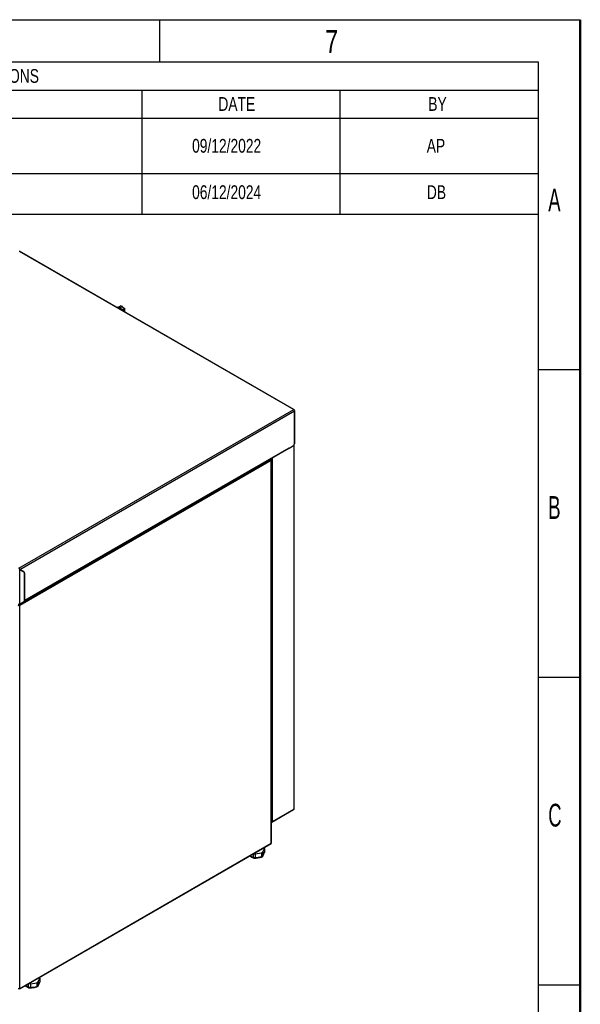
# Model space of a CAD drawing. Header units: millimetres. Extents: x 0 to 4200, y 0 to 2970.
# Tile 75 of 75: x 3338 to 4200, y 1456 to 2970. Entities that reach past the tile are written whole.
import ezdxf

# ---------------------------------------------------------------- set-up
doc = ezdxf.new("R2010")
doc.units = ezdxf.units.MM
doc.header["$LTSCALE"] = 10
doc.layers.add('BOARDER', color=7, linetype='Continuous', lineweight=25)
doc.layers.add('COMPONENT', color=7, linetype='Continuous')
doc.styles.add('SLDTEXTSTYLE0', font='TXT', dxfattribs={"width": 0.605})
doc.styles.add('SLDTEXTSTYLE1', font='TXT', dxfattribs={"width": 0.75})

# ---------------------------------------------------------------- blocks, each defined once
blk = doc.blocks.new('SW_TABLEANNOTATION_0')
at = {"layer": 'BOARDER', "color": 0}
for p, q in [((0, 0), (0, -43.1)), ((0, 0), (104.1, 0)), ((104.1, 0), (256.5, 0)), ((256.5, 0), (1018.5, 0)), ((1018.5, 0), (1323.3, 0)), ((1323.3, 0), (1628.1, 0)), ((1628.1, 0), (1628.1, -43.1)), ((0, -43.1), (0, -86.2)), ((0, -43.1), (104.1, -43.1)), ((104.1, -43.1), (104.1, -86.2)), ((104.1, -43.1), (256.5, -43.1)), ((256.5, -43.1), (256.5, -86.2)), ((256.5, -43.1), (1018.5, -43.1)), ((1018.5, -43.1), (1018.5, -86.2)), ((1018.5, -43.1), (1323.3, -43.1)), ((1323.3, -43.1), (1323.3, -86.2)), ((1323.3, -43.1), (1628.1, -43.1)), ((1628.1, -43.1), (1628.1, -86.2)), ((0, -86.2), (104.1, -86.2)), ((0, -86.2), (0, -171.6)), ((104.1, -86.2), (256.5, -86.2)), ((104.1, -86.2), (104.1, -171.6)), ((256.5, -86.2), (1018.5, -86.2)), ((256.5, -86.2), (256.5, -171.6)), ((1018.5, -86.2), (1323.3, -86.2)), ((1018.5, -86.2), (1018.5, -171.6)), ((1323.3, -86.2), (1628.1, -86.2)), ((1323.3, -86.2), (1323.3, -171.6)), ((1628.1, -86.2), (1628.1, -171.6)), ((0, -171.6), (0, -233.9)), ((0, -171.6), (104.1, -171.6)), ((104.1, -171.6), (104.1, -233.9)), ((104.1, -171.6), (256.5, -171.6)), ((256.5, -171.6), (256.5, -233.9)), ((256.5, -171.6), (1018.5, -171.6)), ((1018.5, -171.6), (1018.5, -233.9)), ((1018.5, -171.6), (1323.3, -171.6)), ((1323.3, -171.6), (1323.3, -233.9)), ((1323.3, -171.6), (1628.1, -171.6)), ((1628.1, -171.6), (1628.1, -233.9)), ((0, -233.9), (104.1, -233.9)), ((104.1, -233.9), (256.5, -233.9)), ((256.5, -233.9), (1018.5, -233.9)), ((1018.5, -233.9), (1323.3, -233.9)), ((1323.3, -233.9), (1628.1, -233.9))]:
    blk.add_line(p, q, dxfattribs=at)
at = {"layer": 'BOARDER', "color": 0, "attachment_point": 1, "style": 'SLDTEXTSTYLE1'}
for s, insert, char_height in [('REVISIONS', (744.8, -10.9), 21.17), ('ECI', (29.8, -54), 21.17), ('REV.', (150.4, -54), 21.17), ('COMMENT', (563.8, -54), 21.17), ('DATE', (1136.4, -54), 21.17), ('BY', (1459.3, -54), 21.17), ('A', (169.9, -118.3), 21.2), ('Production release', (509.3, -118.3), 21.167), ('09/12/2022', (1096, -118.3), 21.17), ('AP', (1456.9, -118.3), 21.17), ('B', (172.2, -189.6), 21.2), ('Foot loction updated', (491.9, -189.6), 21.167), ('06/12/2024', (1096, -189.6), 21.17), ('DB', (1457.1, -189.6), 21.17)]:
    blk.add_mtext(s, dxfattribs=dict(at, insert=insert, char_height=char_height))

msp = doc.modelspace()

# ---------------------------------------------------------------- linework, layer by layer
at = {"color": 7, "linetype": 'Continuous', "lineweight": 25}
for p, q in [((3337.118, 2614.274), (3759.119, 2370.658)), ((3759.519, 2370.698), (3337.519, 2614.314)), ((3487.474, 2527.747), (3489.006, 2528.631)), ((3489.006, 2528.631), (3491.65, 2527.104)), ((3489.713, 2528.223), (3492.697, 2529.945)), ((3491.65, 2527.104), (3495.341, 2529.235)), ((3494.634, 2528.827), (3492.697, 2529.945)), ((3496.02, 2528.843), (3495.341, 2529.235)), ((3496.02, 2528.843), (3495.419, 2528.496)), ((3495.419, 2528.496), (3499.556, 2526.108)), ((3496.02, 2528.149), (3496.02, 2528.843)), ((3491.601, 2526.292), (3490.797, 2525.828)), ((3495.737, 2523.904), (3491.601, 2526.292)), ((3491.601, 2525.364), (3491.601, 2526.292)), ((3493.52, 2524.256), (3493.793, 2524.414)), ((3495.454, 2523.455), (3493.793, 2524.414)), ((3495.181, 2523.297), (3495.454, 2523.455)), ((3495.278, 2523.312), (3495.217, 2523.277)), ((3495.278, 2523.312), (3495.383, 2523.181)), ((3495.454, 2523.14), (3495.454, 2523.455)), ((3495.737, 2523.904), (3496.374, 2523.904)), ((3495.737, 2522.976), (3495.737, 2523.904)), ((3496.374, 2523.904), (3496.939, 2524.23)), ((3496.374, 2523.904), (3496.374, 2522.609)), ((3498.353, 2525.414), (3496.939, 2524.598)), ((3498.353, 2525.006), (3496.939, 2524.189)), ((3496.939, 2524.23), (3496.939, 2524.598)), ((3496.939, 2522.282), (3496.939, 2524.23)), ((3496.939, 2523.373), (3498.353, 2522.556)), ((3497.409, 2522.011), (3498.353, 2522.556)), ((3498.353, 2522.148), (3497.763, 2521.807)), ((3498.353, 2525.414), (3498.99, 2525.414)), ((3498.353, 2525.006), (3498.353, 2525.414)), ((3498.353, 2522.556), (3498.353, 2525.006)), ((3498.353, 2522.148), (3498.353, 2522.556)), ((3498.353, 2521.466), (3498.353, 2522.148)), ((3498.99, 2525.414), (3499.556, 2525.741)), ((3498.99, 2525.414), (3498.99, 2521.099)), ((3499.556, 2525.741), (3499.556, 2526.108)), ((3499.556, 2520.772), (3499.556, 2525.741)), ((3336.553, 2126.716), (3759.119, 2370.658)), ((3337.699, 2124.765), (3760.25, 2368.699)), ((3759.584, 2370.274), (3759.685, 2370.331)), ((3760.147, 2369.292), (3760.25, 2369.352)), ((3760.15, 2369.294), (3760.25, 2369.352)), ((3760.25, 2368.699), (3760.25, 2317.794)), ((3760.485, 2318.718), (3760.485, 2369.025)), ((3759.723, 1756.929), (3759.723, 2316.699)), ((3344.93, 2076.409), (3751.457, 2311.093)), ((3751.624, 2311.46), (3345.053, 2076.751)), ((3751.606, 2311.307), (3752.048, 2311.052)), ((3751.624, 2311.46), (3752.048, 2311.052)), ((3752.048, 2311.052), (3757.206, 2314.029)), ((3759.255, 2315.968), (3759.255, 1756.276)), ((3725.293, 2294.149), (3337.125, 2070.065)), ((3724.493, 2292.381), (3337.847, 2069.175)), ((3725.624, 2293.034), (3724.493, 2292.381)), ((3724.548, 2292.413), (3724.493, 2292.379)), ((3724.493, 2292.381), (3724.493, 2292.379)), ((3724.493, 1703.89), (3724.493, 2292.379)), ((3724.496, 2295.528), (3725.293, 2294.149)), ((3724.961, 1704.094), (3724.961, 2292.652)), ((3726.516, 1737.376), (3726.516, 2296.694)), ((3337.699, 2124.765), (3337.685, 2124.74)), ((3337.685, 2071.845), (3337.685, 2124.74)), ((3337.685, 2124.74), (3344.003, 2121.092)), ((3344.017, 2121.116), (3337.699, 2124.765)), ((3343.452, 2121.443), (3337.699, 2124.765)), ((3343.452, 2121.443), (3344.017, 2121.116)), ((3345.053, 2118.827), (3345.038, 2118.835)), ((3345.039, 2076.907), (3345.039, 2118.802)), ((3345.053, 2118.827), (3345.053, 2076.751)), ((3337.685, 2071.845), (3344.331, 2075.682)), ((3337.847, 1480.684), (3337.847, 2069.175)), ((3726.516, 1737.376), (3759.255, 1756.276)), ((3725.689, 1736.357), (3758.925, 1755.544)), ((3725.869, 1736.524), (3725.798, 1736.565)), ((3337.513, 1479.951), (3724.55, 1703.382)), ((3337.847, 1480.684), (3724.493, 1703.89)), ((3711.802, 1690.199), (3714.39, 1695.775)), ((3714.39, 1695.775), (3714.39, 1690.087)), ((3696.555, 1687.221), (3696.555, 1682.152)), ((3696.555, 1682.152), (3696.555, 1682.125)), ((3699.78, 1681.626), (3699.781, 1681.653)), ((3699.781, 1687.342), (3709.44, 1688.836)), ((3699.781, 1687.342), (3699.781, 1681.653)), ((3709.44, 1688.836), (3709.44, 1683.147)), ((3709.44, 1683.147), (3709.441, 1683.12)), ((3711.801, 1684.483), (3711.802, 1684.51)), ((3711.802, 1690.199), (3711.802, 1684.51)), ((3714.39, 1690.06), (3714.285, 1689.596)), ((3714.39, 1690.087), (3714.39, 1690.06)), ((3350.952, 1487.709), (3350.952, 1482.64)), ((3354.178, 1487.83), (3363.838, 1489.324)), ((3354.178, 1487.83), (3354.178, 1482.141)), ((3363.838, 1489.324), (3363.838, 1483.635)), ((3363.838, 1483.635), (3363.838, 1483.608)), ((3366.199, 1490.687), (3368.787, 1496.263)), ((3366.199, 1490.687), (3366.199, 1484.998)), ((3366.199, 1484.971), (3366.199, 1484.998)), ((3368.787, 1490.548), (3368.683, 1490.084)), ((3368.787, 1496.263), (3368.787, 1490.575)), ((3368.787, 1490.575), (3368.787, 1490.548)), ((3350.952, 1482.64), (3350.953, 1482.613)), ((3354.178, 1482.114), (3354.178, 1482.141))]:
    msp.add_line(p, q, dxfattribs=at)
at = {"color": 7, "linetype": 'Continuous', "lineweight": 25, "flags": 128}
for points in [[(3751.624, 2311.46), (3751.58, 2311.234), (3751.457, 2311.093), (3751.457, 2311.093)], [(3343.703, 2121.265), (3343.685, 2121.28), (3343.452, 2121.443)], [(3344.934, 2076.419), (3345.01, 2076.526), (3345.053, 2076.751)], [(3724.961, 1704.094), (3724.947, 1703.974), (3724.907, 1703.855)]]:
    msp.add_lwpolyline(points, dxfattribs=at)
at = {"color": 7, "linetype": 'Continuous', "lineweight": 25}
for centre, radius, start, end in [((3757.794, 2368.587), 2.459, 2.605478, 57.394522), ((3753.076, 2320.483), 7.662, 302.61823, 339.456909), ((3723.317, 2292.955), 2.308, 1.956499, 31.143728), ((3342.535, 2119.049), 2.515, 354.379621, 54.301961), ((3342.549, 2119.073), 2.515, 354.379621, 54.301961), ((3343.503, 2076.976), 1.537, 302.605478, 357.394522), ((3336.553, 2074.028), 2.459, 242.609672, 297.390328), ((3758.923, 1757.008), 0.805, 294.374658, 354.305201), ((3725.384, 1739.26), 2.726, 261.070151, 278.736081), ((3725.345, 1736.961), 0.682, 235.707706, 320.146861), ((3709.42, 1694.584), 5.111, 13.48323, 30.621288), ((3724.269, 1703.865), 0.558, 300.155449, 325.536531), ((3720.227, 1731.171), 54.436, 238.800895, 244.222912), ((3701.362, 1702.527), 20.961, 256.742895, 265.671028), ((3701.406, 1708.599), 21.32, 258.994258, 265.628853), ((3693.753, 1752.591), 71.193, 274.856865, 282.729213), ((3704.544, 1700.044), 12.232, 293.597442, 306.397182), ((3704.544, 1694.329), 12.232, 293.600201, 306.394422), ((3653.365, 1715.023), 65.923, 332.429041, 337.774036), ((3374.625, 1531.659), 54.436, 238.800895, 244.222912), ((3355.803, 1509.087), 21.32, 258.994258, 265.628853), ((3348.151, 1553.079), 71.193, 274.856865, 282.729213), ((3358.941, 1500.532), 12.232, 293.597442, 306.397182), ((3358.941, 1494.817), 12.232, 293.600201, 306.394422), ((3307.763, 1515.511), 65.923, 332.429041, 337.774036), ((3363.818, 1495.072), 5.111, 13.48323, 30.621287), ((3336.715, 1482.868), 2.459, 242.609672, 297.390328), ((3355.76, 1503.015), 20.961, 256.742895, 265.671028)]:
    msp.add_arc(centre, radius, start, end, dxfattribs=at)
for centre, major_axis, ratio, start_param, end_param in [((3725.384, 1738.029), (1.174, 1.77), 0.61435912, 4.22685836, 4.75045713), ((3725.384, 1738.029), (0.946, 1.901), 0.61435962, 4.15081527, 4.67441404), ((3723.361, 1704.543), (1.597, -0.652), 0.15518201, 5.56107548, 6.08467426), ((3723.361, 1704.543), (1.363, -1.057), 0.15531717, 0.19853415, 0.72213293)]:
    msp.add_ellipse(centre, major_axis=major_axis, ratio=ratio, start_param=start_param, end_param=end_param, dxfattribs=at)
for points, knots in [([(3759.119, 2370.658), (3759.183, 2370.688), (3759.31, 2370.747), (3759.48, 2370.732), (3759.608, 2370.64), (3759.675, 2370.496), (3759.682, 2370.378), (3759.685, 2370.331)], [0, 0, 0, 0, 0.2146931, 0.42938621, 0.6440795, 0.85877345, 1, 1, 1, 1]), ([(3760.25, 2369.352), (3760.316, 2369.304), (3760.448, 2369.209), (3760.504, 2369.025), (3760.448, 2368.842), (3760.316, 2368.746), (3760.25, 2368.699)], [0, 0, 0, 0, 0.24999922, 0.4999989, 0.74999922, 1, 1, 1, 1]), ([(3760.25, 2317.794), (3760.329, 2317.951), (3760.474, 2318.243), (3760.468, 2318.569), (3760.465, 2318.719)], [0, 0, 0, 0, 0.53863476, 1, 1, 1, 1]), ([(3759.255, 1756.276), (3759.235, 1756.119), (3759.194, 1755.806), (3759.041, 1755.564), (3758.918, 1755.54), (3758.918, 1755.54)], [0, 0, 0, 0, 0.499948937, 0.999897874, 1, 1, 1, 1]), ([(3691.477, 1684.29), (3692.514, 1683.658), (3694.401, 1682.508), (3696.293, 1681.569), (3697.146, 1681.145)], [0, 0, 0, 0, 0.54884448, 1, 1, 1, 1]), ([(3696.555, 1682.125), (3696.577, 1681.954), (3696.621, 1681.612), (3696.785, 1681.322), (3696.928, 1681.274), (3696.971, 1681.26)], [0, 0, 0, 0, 0.41008055, 0.81997057, 1, 1, 1, 1]), ([(3696.837, 1681.251), (3697.177, 1681.175), (3698.174, 1680.952), (3699.221, 1680.845), (3699.91, 1680.775)], [0, 0, 0, 0, 0.34164358, 1, 1, 1, 1]), ([(3699.78, 1681.626), (3699.769, 1681.459), (3699.747, 1681.125), (3699.704, 1680.842), (3699.676, 1680.821), (3699.663, 1680.812)], [0, 0, 0, 0, 0.354268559, 0.708372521, 1, 1, 1, 1]), ([(3699.665, 1680.8), (3700.325, 1680.862), (3702.412, 1681.058), (3705.578, 1681.518), (3708.071, 1682.043), (3709.138, 1682.268)], [0, 0, 0, 0, 0.20918956, 0.66166494, 1, 1, 1, 1]), ([(3709.017, 1682.2), (3709.314, 1682.338), (3710.188, 1682.744), (3710.935, 1683.257), (3711.429, 1683.597)], [0, 0, 0, 0, 0.33907428, 1, 1, 1, 1]), ([(3709.441, 1683.12), (3709.438, 1682.955), (3709.433, 1682.623), (3709.318, 1682.335), (3709.189, 1682.298), (3709.134, 1682.283)], [0, 0, 0, 0, 0.36552545, 0.73088107, 1, 1, 1, 1]), ([(3711.801, 1684.483), (3711.773, 1684.305), (3711.717, 1683.95), (3711.507, 1683.624), (3711.326, 1683.534), (3711.298, 1683.52)], [0, 0, 0, 0, 0.45922591, 0.91823846, 1, 1, 1, 1]), ([(3711.622, 1683.844), (3711.827, 1684.239), (3712.429, 1685.4), (3713.331, 1687.315), (3714.023, 1688.951), (3714.322, 1689.659)], [0, 0, 0, 0, 0.22655855, 0.66526652, 1, 1, 1, 1]), ([(3345.875, 1484.778), (3346.911, 1484.146), (3348.799, 1482.996), (3350.69, 1482.057), (3351.544, 1481.633)], [0, 0, 0, 0, 0.54884448, 1, 1, 1, 1]), ([(3363.415, 1482.688), (3363.711, 1482.826), (3364.586, 1483.232), (3365.333, 1483.745), (3365.826, 1484.085)], [0, 0, 0, 0, 0.33907428, 1, 1, 1, 1]), ([(3363.838, 1483.608), (3363.835, 1483.443), (3363.83, 1483.111), (3363.715, 1482.823), (3363.587, 1482.786), (3363.532, 1482.771)], [0, 0, 0, 0, 0.36552545, 0.73088107, 1, 1, 1, 1]), ([(3366.199, 1484.971), (3366.171, 1484.793), (3366.115, 1484.438), (3365.905, 1484.111), (3365.723, 1484.022), (3365.696, 1484.008)], [0, 0, 0, 0, 0.45922591, 0.91823846, 1, 1, 1, 1]), ([(3366.019, 1484.332), (3366.224, 1484.727), (3366.827, 1485.888), (3367.729, 1487.803), (3368.42, 1489.439), (3368.719, 1490.147)], [0, 0, 0, 0, 0.22655855, 0.66526652, 1, 1, 1, 1]), ([(3350.953, 1482.613), (3350.975, 1482.442), (3351.019, 1482.1), (3351.182, 1481.81), (3351.325, 1481.762), (3351.369, 1481.748)], [0, 0, 0, 0, 0.41008055, 0.81997057, 1, 1, 1, 1]), ([(3351.234, 1481.739), (3351.575, 1481.663), (3352.571, 1481.44), (3353.618, 1481.333), (3354.308, 1481.263)], [0, 0, 0, 0, 0.34164358, 1, 1, 1, 1]), ([(3354.178, 1482.114), (3354.167, 1481.947), (3354.145, 1481.613), (3354.101, 1481.33), (3354.073, 1481.309), (3354.061, 1481.3)], [0, 0, 0, 0, 0.35426856, 0.70837252, 1, 1, 1, 1]), ([(3354.062, 1481.288), (3354.722, 1481.35), (3356.809, 1481.546), (3359.975, 1482.006), (3362.469, 1482.531), (3363.535, 1482.756)], [0, 0, 0, 0, 0.20918956, 0.66166494, 1, 1, 1, 1])]:
    msp.add_open_spline(points, degree=3, knots=knots, dxfattribs=at)
for points in [[(3337.699, 2124.765), (3337.681, 2124.945), (3337.644, 2125.306), (3337.379, 2125.887), (3337.002, 2126.403), (3336.703, 2126.612), (3336.553, 2126.716)], [(3337.847, 2069.175), (3337.681, 2069.099), (3337.351, 2068.948), (3336.715, 2068.883), (3336.08, 2068.948), (3335.749, 2069.099), (3335.584, 2069.175)], [(3337.847, 2069.175), (3337.766, 2069.319), (3337.605, 2069.608), (3337.285, 2069.913), (3337.125, 2070.065)], [(3337.847, 1480.684), (3337.83, 1480.523), (3337.798, 1480.202), (3337.539, 1479.922), (3337.167, 1479.837), (3336.873, 1479.97), (3336.725, 1480.037)]]:
    msp.add_open_spline(points, degree=3, dxfattribs=at)
at = {"layer": 'BOARDER'}
for p, q in [((3553.4, 2905), (3553.4, 2970)), ((4135, 2905), (4135, 65)), ((4135, 2432), (4200, 2432)), ((4135, 1959), (4200, 1959)), ((4135, 1486), (4200, 1486))]:
    msp.add_line(p, q, dxfattribs=at)
at = {"layer": 'BOARDER', "linetype": 'Continuous', "lineweight": 50}
msp.add_line((4200, 0), (4200, 2970), dxfattribs=at)
at = {"layer": 'COMPONENT'}
for p, q in [((0, 2970), (4200, 2970)), ((65, 2905), (4135, 2905))]:
    msp.add_line(p, q, dxfattribs=at)

# ---------------------------------------------------------------- block references
at = {"layer": 'BOARDER'}
msp.add_blockref('SW_TABLEANNOTATION_0', (2506.877, 2905), dxfattribs=at)

# ---------------------------------------------------------------- texts
at = {"layer": 'BOARDER', "char_height": 35}
for s, insert, attachment_point, style in [('7', (3817.52, 2953.934), 2, 'SLDTEXTSTYLE1'), ('A', (4150.709, 2710.445), 1, 'SLDTEXTSTYLE0'), ('B', (4150.709, 2237.445), 1, 'SLDTEXTSTYLE0'), ('C', (4150.709, 1764.445), 1, 'SLDTEXTSTYLE0')]:
    msp.add_mtext(s, dxfattribs=dict(at, insert=insert, attachment_point=attachment_point, style=style))

doc.saveas('drawing.dxf')
